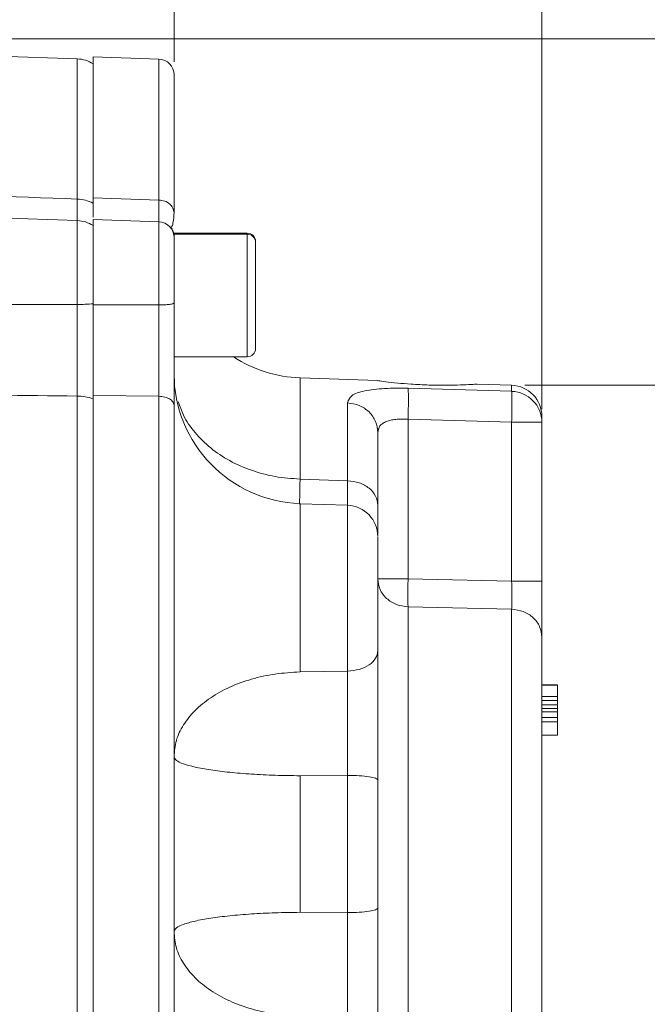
# Model space of a CAD drawing. Header units: inches. Extents: x 0.3 to 33.9, y 0.2 to 21.6.
# Tile 13 of 26: x 25.3 to 27.7, y 8.9 to 12.7. Entities that reach past the tile are written whole.
import ezdxf

# ---------------------------------------------------------------- set-up
doc = ezdxf.new("R2010")
doc.units = ezdxf.units.IN
doc.header["$MEASUREMENT"] = 0
doc.layers.add('SLD-0', color=7, linetype='Continuous', lineweight=15)
doc.styles.add('SLDTEXTSTYLE0', font='TXT', dxfattribs={"width": 0.75})
doc.dimstyles.new('SLDDIMSTYLE0', dxfattribs={"dimtxt": 0.25, "dimasz": 0.13, "dimexe": 0, "dimexo": 0.0625, "dimgap": 0.0625, "dimtad": 0, "dimtih": 1, "dimtoh": 1, "dimrnd": 1e-09, "dimzin": 12, "dimdsep": 46, "dimtxsty": 'SLDTEXTSTYLE0', "dimsah": 1, "dimcen": 0.09, "dimadec": 0, "dimazin": 3, "dimtfac": 1, "dimtofl": 0, "dimtmove": 0, "dimatfit": 3, "dimfxl": 1, "dimfrac": 2, "dimtolj": 1, "dimtzin": 12, "dimarcsym": 0})

# ---------------------------------------------------------------- blocks, each defined once
blk = doc.blocks.new('_D_6')
at = {"layer": 'SLD-0'}
for p, q in [((25.8935, 12.5166), (25.8935, 13.5957)), ((24.2195, 13.5075), (24.1687, 13.5075)), ((24.1687, 13.5075), (24.1687, 13.1106)), ((24.993, 13.5075), (25.0437, 13.5075)), ((25.0437, 13.5075), (25.0437, 13.1106)), ((23.319, 13.4707), (24.0799, 13.4707)), ((25.8935, 13.4707), (25.1325, 13.4707)), ((24.1687, 13.1106), (24.2195, 13.1106)), ((25.0437, 13.1106), (24.993, 13.1106))]:
    blk.add_line(p, q, dxfattribs=at)
for points in [[(23.319, 13.4707), (23.449, 13.4507), (23.449, 13.4907)], [(25.8935, 13.4707), (25.7635, 13.4907), (25.7635, 13.4507)]]:
    blk.add_solid(points, dxfattribs=at)
at = {"layer": 'SLD-0', "char_height": 0.25, "attachment_point": 1, "style": 'SLDTEXTSTYLE0'}
for s, insert in [('2.57', (24.1814, 13.8805, -2.4475)), ('65.4', (24.283, 13.4329, -2.4475))]:
    blk.add_mtext(s, dxfattribs=dict(at, insert=insert))
blk = doc.blocks.new('_D_7')
at = {"layer": 'SLD-0'}
for p, q in [((27.3015, 11.1869), (27.3015, 14.7768)), ((24.8311, 14.6886), (24.7803, 14.6886)), ((24.7803, 14.6886), (24.7803, 14.2917)), ((25.7893, 14.6886), (25.8401, 14.6886)), ((25.8401, 14.6886), (25.8401, 14.2917)), ((23.319, 14.6518), (24.6916, 14.6518)), ((27.3015, 14.6518), (25.9289, 14.6518)), ((24.7803, 14.2917), (24.8311, 14.2917)), ((25.8401, 14.2917), (25.7893, 14.2917))]:
    blk.add_line(p, q, dxfattribs=at)
for points in [[(23.319, 14.6518), (23.449, 14.6318), (23.449, 14.6718)], [(27.3015, 14.6518), (27.1715, 14.6718), (27.1715, 14.6318)]]:
    blk.add_solid(points, dxfattribs=at)
at = {"layer": 'SLD-0', "char_height": 0.25, "attachment_point": 1, "style": 'SLDTEXTSTYLE0'}
for s, insert in [('3.98', (24.8854, 15.0616, -2.4475)), ('101.2', (24.8946, 14.614, -2.4475))]:
    blk.add_mtext(s, dxfattribs=dict(at, insert=insert))
blk = doc.blocks.new('_D_10')
at = {"layer": 'SLD-0'}
for p, q in [((27.2357, 11.2786), (29.0613, 11.2786)), ((28.9363, 11.2786), (28.9363, 8.5626)), ((28.4572, 8.1886), (28.4064, 8.1886)), ((28.4064, 8.1886), (28.4064, 7.7917)), ((29.4154, 8.1886), (29.4662, 8.1886)), ((29.4662, 8.1886), (29.4662, 7.7917)), ((28.4064, 7.7917), (28.4572, 7.7917)), ((29.4662, 7.7917), (29.4154, 7.7917)), ((28.9363, 5.0249), (28.9363, 7.7409)), ((26.866, 5.0249), (29.0613, 5.0249))]:
    blk.add_line(p, q, dxfattribs=at)
for points in [[(28.9363, 11.2786), (28.9163, 11.1486), (28.9563, 11.1486)], [(28.9363, 5.0249), (28.9563, 5.1549), (28.9163, 5.1549)]]:
    blk.add_solid(points, dxfattribs=at)
at = {"layer": 'SLD-0', "char_height": 0.25, "attachment_point": 1, "style": 'SLDTEXTSTYLE0'}
for s, insert in [('6.25', (28.5114, 8.5616, -2.4475)), ('158.8', (28.5206, 8.114, -2.4475))]:
    blk.add_mtext(s, dxfattribs=dict(at, insert=insert))
blk = doc.blocks.new('_D_11')
at = {"layer": 'SLD-0'}
for p, q in [((23.369, 12.6045), (30.951, 12.6045)), ((30.826, 12.6045), (30.826, 9.2256)), ((30.3469, 8.8515), (30.2962, 8.8515)), ((30.2962, 8.8515), (30.2962, 8.4547)), ((31.3051, 8.8515), (31.3559, 8.8515)), ((31.3559, 8.8515), (31.3559, 8.4547)), ((30.2962, 8.4547), (30.3469, 8.4547)), ((31.3559, 8.4547), (31.3051, 8.4547)), ((30.826, 5.0249), (30.826, 8.4039)), ((26.866, 5.0249), (30.951, 5.0249))]:
    blk.add_line(p, q, dxfattribs=at)
for points in [[(30.826, 12.6045), (30.806, 12.4745), (30.846, 12.4745)], [(30.826, 5.0249), (30.846, 5.1549), (30.806, 5.1549)]]:
    blk.add_solid(points, dxfattribs=at)
at = {"layer": 'SLD-0', "char_height": 0.25, "attachment_point": 1, "style": 'SLDTEXTSTYLE0'}
for s, insert in [('7.58', (30.4012, 9.2246, -2.4475)), ('192.5', (30.4104, 8.7769, -2.4475))]:
    blk.add_mtext(s, dxfattribs=dict(at, insert=insert))

msp = doc.modelspace()

# ---------------------------------------------------------------- linework, layer by layer
at = {"color": 7, "linetype": 'Continuous', "lineweight": 15}
for p, q in [((25.5232, 12.5276), (23.319, 12.6045)), ((25.8356, 12.5266), (25.5835, 12.5354)), ((25.5835, 12.5354), (25.5835, 11.9963)), ((25.5232, 11.9086), (23.319, 11.9856)), ((25.8356, 11.9874), (25.5835, 11.9963)), ((25.5835, 11.9963), (25.5835, 11.9758)), ((25.8356, 11.904), (25.5835, 11.9128)), ((25.5835, 11.9128), (25.5835, 11.5858)), ((26.1735, 11.8604), (25.8935, 11.8604)), ((25.8935, 11.8565), (25.8935, 11.859)), ((26.1735, 11.8565), (25.8935, 11.8565)), ((25.8935, 11.3875), (25.8935, 11.8565)), ((26.2055, 11.4195), (26.2055, 11.8245)), ((25.8356, 11.5857), (25.5835, 11.5858)), ((25.8935, 11.3875), (26.1735, 11.3875)), ((25.8959, 11.2787), (25.8935, 11.3281)), ((25.8957, 11.2923), (25.8935, 11.3106)), ((26.6723, 11.2965), (26.376, 11.3069)), ((26.7893, 11.2668), (27.1857, 11.2553)), ((27.1857, 11.2786), (27.0543, 11.2832)), ((25.5232, 7.8117), (25.5232, 11.2374)), ((25.8356, 11.2364), (25.5835, 11.239)), ((25.5835, 11.239), (25.5835, 7.8054)), ((25.8356, 11.2364), (25.8356, 7.808)), ((26.5577, 10.9131), (26.5577, 11.2109)), ((27.3015, 11.1369), (27.3015, 11.1587)), ((26.7893, 11.1485), (26.7893, 10.5373)), ((26.7893, 11.1485), (27.1857, 11.1368)), ((27.1857, 10.5288), (27.1857, 11.1368)), ((27.3015, 11.1369), (27.3015, 10.5289)), ((26.376, 10.9195), (26.5577, 10.9131)), ((26.5577, 10.8191), (26.376, 10.8254)), ((26.7893, 10.5373), (27.1857, 10.5288)), ((26.7893, 10.4305), (27.1857, 10.4216)), ((26.376, 10.1815), (26.5577, 10.1847)), ((27.3015, 10.1327), (27.3615, 10.1327)), ((27.3615, 10.1316), (27.3015, 10.1316)), ((27.3015, 10.1311), (27.3615, 10.1311)), ((27.3615, 10.131), (27.3015, 10.131)), ((27.3015, 10.1307), (27.3615, 10.1307)), ((27.3015, 10.1302), (27.3615, 10.1302)), ((27.3015, 10.0876), (27.3615, 10.0876)), ((27.3015, 10.0725), (27.3615, 10.0725)), ((27.3015, 10.0553), (27.3615, 10.0553)), ((27.3015, 10.0553), (27.3615, 10.0553)), ((27.3015, 10.0417), (27.3615, 10.0417)), ((27.3615, 10.0285), (27.3015, 10.0285)), ((27.3615, 10.0065), (27.3015, 10.0065)), ((27.3615, 9.9901), (27.3015, 9.9901)), ((27.3015, 9.9393), (27.3615, 9.9393)), ((26.5577, 9.7855), (26.376, 9.7842)), ((26.376, 9.7842), (26.376, 9.2616)), ((26.5577, 9.2603), (26.5577, 9.7855)), ((26.376, 9.2616), (26.5577, 9.2603))]:
    msp.add_line(p, q, dxfattribs=at)
at = {"color": 8, "linetype": 'Continuous', "lineweight": 15}
for p, q in [((25.5232, 11.9912), (25.5232, 12.5276)), ((25.8356, 12.5266), (25.8356, 11.9874)), ((25.5232, 11.5875), (25.5232, 11.9086)), ((25.8356, 11.904), (25.8356, 11.5857)), ((26.1735, 11.8565), (26.1735, 11.8604)), ((26.1735, 11.3875), (26.1735, 11.8565)), ((26.376, 11.3069), (26.376, 10.9195)), ((27.1857, 11.2553), (27.1857, 11.2786)), ((26.376, 10.8254), (26.376, 10.1815)), ((26.5577, 10.1847), (26.5577, 10.8191)), ((26.7893, 10.4305), (26.7893, 8.5067)), ((27.1857, 10.4216), (27.1857, 8.5205))]:
    msp.add_line(p, q, dxfattribs=at)
at = {"color": 7, "linetype": 'Continuous', "lineweight": 15}
for centre, radius, start, end in [((25.519, 12.4076), 0.12, 57.4864, 88), ((25.8335, 12.4666), 0.06, 0, 88), ((25.5198, 11.8522), 0.139, 62.7513, 88.6213), ((25.519, 11.7887), 0.12, 57.4864, 88), ((25.8335, 11.844), 0.06, 360, 88), ((25.8335, 11.848), 0.06, 0, 36.9168), ((26.1735, 11.8284), 0.032, 0, 90), ((26.1735, 11.8245), 0.032, 0, 90), ((25.5215, 12.3745), 0.7869, 270.1195, 274.5154), ((26.1735, 11.4195), 0.032, 270, 0), ((26.3935, 11.8066), 0.5, 236.9475, 268), ((26.3935, 11.3251), 0.5, 180, 268), ((27.1815, 11.1587), 0.12, 0, 88), ((25.5207, 11.0481), 0.1893, 70.6431, 89.2618), ((27.1823, 11.1362), 0.1191, 0.3684, 88.3986), ((27.2139, 41.5836), 30.4468, 269.94676, 270.1647), ((26.5535, 10.6992), 0.12, 0, 88)]:
    msp.add_arc(centre, radius, start, end, dxfattribs=at)
for points, knots in [([(25.8935, 12.4666), (25.8935, 12.4634), (25.8935, 12.4571), (25.8935, 12.4075), (25.8935, 12.3303), (25.8935, 12.2246), (25.8935, 12.096), (25.8935, 11.9905), (25.8935, 11.9382)], [0, 0, 0, 0, 0.171594, 0.342271, 0.511803, 0.677326, 0.840122, 1, 1, 1, 1]), ([(23.319, 12.0686), (23.8047, 12.0516), (24.5395, 12.0258), (25.2742, 11.9999), (25.5232, 11.9912)], [0, 0, 0, 0, 0.661168, 1, 1, 1, 1]), ([(25.5835, 11.9963), (25.5835, 11.9797), (25.5835, 11.9488), (25.5835, 11.9263), (25.5835, 11.9219), (25.5835, 11.9219)], [0, 0, 0, 0, 0.538232, 0.996679, 1, 1, 1, 1]), ([(25.8935, 11.9382), (25.8926, 11.9445), (25.8909, 11.9571), (25.8776, 11.9732), (25.8585, 11.9846), (25.8432, 11.9865), (25.8356, 11.9874)], [0, 0, 0, 0, 0.250001, 0.5, 0.750001, 1, 1, 1, 1]), ([(25.8817, 11.8836), (25.8831, 11.8844), (25.8869, 11.8866), (25.8903, 11.9019), (25.8931, 11.9198), (25.8934, 11.9322), (25.8935, 11.9376)], [0, 0, 0, 0, 0.19999, 0.557474, 0.808092, 1, 1, 1, 1]), ([(25.8935, 11.8426), (25.8935, 11.843), (25.8935, 11.844), (25.8935, 11.8335), (25.8935, 11.812), (25.8935, 11.7801), (25.8935, 11.7404), (25.8935, 11.6941), (25.8935, 11.6439), (25.8935, 11.6101), (25.8935, 11.5934)], [0, 0, 0, 0, 0.057744, 0.193866, 0.329989, 0.462578, 0.595166, 0.731289, 0.867412, 1, 1, 1, 1]), ([(23.319, 11.5901), (23.7081, 11.5894), (24.4429, 11.5881), (25.1776, 11.5877), (25.5232, 11.5875)], [0, 0, 0, 0, 0.5296757, 1, 1, 1, 1]), ([(25.5232, 11.2374), (25.5232, 11.2631), (25.5234, 11.3154), (25.5235, 11.4029), (25.5234, 11.495), (25.5232, 11.5563), (25.5232, 11.5875)], [0, 0, 0, 0, 0.2457241, 0.5000017, 0.7457236, 1, 1, 1, 1]), ([(25.5835, 11.59), (25.5835, 11.5613), (25.5835, 11.5031), (25.5835, 11.4163), (25.5835, 11.3319), (25.5835, 11.2694), (25.5835, 11.2358), (25.5835, 11.2267)], [0, 0, 0, 0, 0.225412, 0.457361, 0.682763, 0.914702, 1, 1, 1, 1]), ([(25.5835, 11.5858), (25.5835, 11.5533), (25.5835, 11.4932), (25.5835, 11.4054), (25.5835, 11.32), (25.5835, 11.2673), (25.5835, 11.239)], [0, 0, 0, 0, 0.266854, 0.494132, 0.728007, 1, 1, 1, 1]), ([(25.8935, 11.5934), (25.8926, 11.5924), (25.8909, 11.5904), (25.8776, 11.5879), (25.8585, 11.5861), (25.8432, 11.5858), (25.8356, 11.5857)], [0, 0, 0, 0, 0.249998, 0.5, 0.750001, 1, 1, 1, 1]), ([(25.8356, 11.5857), (25.8356, 11.5579), (25.8357, 11.5082), (25.8357, 11.4419), (25.8357, 11.3872), (25.8357, 11.3441), (25.8357, 11.3031), (25.8356, 11.2686), (25.8356, 11.2459), (25.8356, 11.2364)], [0, 0, 0, 0, 0.227167, 0.405662, 0.543405, 0.681946, 0.778223, 0.906866, 1, 1, 1, 1]), ([(25.8935, 11.5934), (25.8935, 11.5591), (25.8935, 11.4905), (25.8935, 11.3883), (25.8935, 11.2899), (25.8935, 11.2315), (25.8935, 11.2022)], [0, 0, 0, 0, 0.2500054, 0.5000378, 0.7499992, 1, 1, 1, 1]), ([(26.5577, 11.2109), (26.5608, 11.2208), (26.567, 11.2403), (26.6104, 11.2555), (26.6572, 11.263), (26.6981, 11.2663), (26.7426, 11.2677), (26.7738, 11.2671), (26.7893, 11.2668)], [0, 0, 0, 0, 0.257226, 0.510047, 0.635106, 0.757972, 0.879732, 1, 1, 1, 1]), ([(26.7495, 11.2867), (26.7333, 11.2885), (26.7008, 11.2921), (26.6739, 11.296), (26.6728, 11.2962), (26.6723, 11.2963)], [0, 0, 0, 0, 0.35894, 0.717952, 1, 1, 1, 1]), ([(27.0543, 11.2829), (27.0544, 11.2829), (27.0546, 11.2829), (27.0316, 11.2814), (26.9911, 11.2795), (26.9349, 11.2783), (26.8688, 11.2791), (26.8034, 11.2822), (26.7662, 11.2853), (26.7495, 11.2867)], [0, 0, 0, 0, 0.09841, 0.241337, 0.387506, 0.540361, 0.700343, 0.8655, 1, 1, 1, 1]), ([(26.7893, 11.2668), (26.7896, 11.263), (26.7904, 11.2553), (26.7907, 11.2273), (26.7904, 11.1905), (26.7896, 11.1625), (26.7893, 11.1485)], [0, 0, 0, 0, 0.250114, 0.5, 0.749886, 1, 1, 1, 1]), ([(25.5232, 11.2374), (25.1172, 11.2417), (24.3825, 11.2494), (23.6477, 11.2572), (23.319, 11.2607)], [0, 0, 0, 0, 0.55255, 1, 1, 1, 1]), ([(25.8935, 11.2022), (25.8926, 11.2066), (25.8909, 11.2154), (25.8776, 11.2265), (25.8585, 11.2345), (25.8432, 11.2358), (25.8356, 11.2364)], [0, 0, 0, 0, 0.249998, 0.499999, 0.750001, 1, 1, 1, 1]), ([(27.1857, 11.1368), (27.186, 11.1504), (27.1868, 11.1785), (27.187, 11.2134), (27.1869, 11.2358), (27.1864, 11.2493), (27.1859, 11.2532), (27.1857, 11.2553)], [0, 0, 0, 0, 0.241771, 0.499322, 0.700331, 0.837916, 1, 1, 1, 1]), ([(25.8935, 11.2022), (25.8935, 11.1224), (25.8935, 10.9614), (25.8935, 10.6994), (25.8935, 10.4217), (25.8935, 10.1298), (25.8935, 9.8281), (25.8935, 9.5218), (25.8935, 9.2155), (25.8935, 8.9138), (25.8935, 8.6221), (25.8935, 8.3446), (25.8935, 8.0829), (25.8935, 7.922), (25.8935, 7.8423)], [0, 0, 0, 0, 0.079937, 0.161332, 0.244098, 0.328859, 0.414198, 0.5, 0.585797, 0.671136, 0.755901, 0.838663, 0.920061, 1, 1, 1, 1]), ([(26.376, 10.9195), (26.3441, 10.9217), (26.2803, 10.9263), (26.1888, 10.951), (26.1049, 10.988), (26.0315, 11.037), (25.9719, 11.0962), (25.93, 11.1564), (25.9162, 11.1981), (25.9104, 11.2154)], [0, 0, 0, 0, 0.148918, 0.297836, 0.446754, 0.595672, 0.74459, 0.893508, 1, 1, 1, 1]), ([(26.5577, 11.2109), (26.573, 11.2088), (26.6036, 11.2045), (26.6417, 11.178), (26.6683, 11.1409), (26.6717, 11.1117), (26.6735, 11.0971)], [0, 0, 0, 0, 0.25, 0.5, 0.75, 1, 1, 1, 1]), ([(26.6735, 11.0971), (26.6749, 11.1062), (26.6771, 11.1197), (26.6914, 11.1327), (26.7053, 11.14), (26.7226, 11.1451), (26.7424, 11.1481), (26.765, 11.1495), (26.7811, 11.1488), (26.7893, 11.1485)], [0, 0, 0, 0, 0.2649375, 0.3922125, 0.5168108, 0.6329755, 0.7516967, 0.8737887, 1, 1, 1, 1]), ([(26.6735, 10.8193), (26.6735, 10.8582), (26.6735, 10.9358), (26.6735, 11.0292), (26.6735, 11.0745), (26.6735, 11.0971)], [0, 0, 0, 0, 0.3332602, 0.6667562, 1, 1, 1, 1]), ([(26.3744, 10.8236), (26.3743, 10.8243), (26.3742, 10.8294), (26.3746, 10.8596), (26.3755, 10.8995), (26.376, 10.9195)], [0, 0, 0, 0, 0.073063, 0.536501, 1, 1, 1, 1]), ([(26.5577, 10.9131), (26.573, 10.9113), (26.6036, 10.9078), (26.6417, 10.886), (26.6683, 10.8554), (26.6717, 10.8314), (26.6735, 10.8193)], [0, 0, 0, 0, 0.25, 0.5, 0.75, 1, 1, 1, 1]), ([(26.6735, 10.8193), (26.6735, 10.7935), (26.6735, 10.7445), (26.6735, 10.7194), (26.6735, 10.7076)], [0, 0, 0, 0, 0.528222, 1, 1, 1, 1]), ([(26.6735, 10.2629), (26.6735, 10.2845), (26.6735, 10.3287), (26.6735, 10.4101), (26.6735, 10.4928), (26.6735, 10.5688), (26.6735, 10.633), (26.6735, 10.6779), (26.6735, 10.6997), (26.6735, 10.6971), (26.6735, 10.6964)], [0, 0, 0, 0, 0.131859, 0.270236, 0.408614, 0.540472, 0.672331, 0.810709, 0.949086, 1, 1, 1, 1]), ([(26.7893, 10.5373), (26.774, 10.5373), (26.7434, 10.5373), (26.7052, 10.5373), (26.6786, 10.5373), (26.6752, 10.5372), (26.6735, 10.5372)], [0, 0, 0, 0, 0.2500004, 0.4999997, 0.7500002, 1, 1, 1, 1]), ([(26.6735, 10.5372), (26.6752, 10.5235), (26.6786, 10.4962), (26.7052, 10.4614), (26.7434, 10.4365), (26.774, 10.4325), (26.7893, 10.4305)], [0, 0, 0, 0, 0.25, 0.5, 0.75, 1, 1, 1, 1]), ([(26.7893, 10.5373), (26.7891, 10.5263), (26.7887, 10.5044), (26.7885, 10.474), (26.7887, 10.4479), (26.7891, 10.4363), (26.7893, 10.4305)], [0, 0, 0, 0, 0.2500447, 0.4999995, 0.7499553, 1, 1, 1, 1]), ([(27.3015, 10.5289), (27.2997, 10.5289), (27.2963, 10.5289), (27.2697, 10.5289), (27.2316, 10.5288), (27.201, 10.5288), (27.1857, 10.5288)], [0, 0, 0, 0, 0.25, 0.5, 0.75, 1, 1, 1, 1]), ([(27.1857, 10.5288), (27.1859, 10.5145), (27.1863, 10.4904), (27.1864, 10.4597), (27.1862, 10.437), (27.1858, 10.4266), (27.1857, 10.4216)], [0, 0, 0, 0, 0.322494, 0.543184, 0.777778, 1, 1, 1, 1]), ([(27.3015, 10.5289), (27.3015, 10.5068), (27.3015, 10.4626), (27.3015, 10.4016), (27.3015, 10.349), (27.3015, 10.326), (27.3015, 10.3144)], [0, 0, 0, 0, 0.249845, 0.499687, 0.749639, 1, 1, 1, 1]), ([(27.3015, 10.3144), (27.2997, 10.3282), (27.2963, 10.3556), (27.2697, 10.3906), (27.2316, 10.4155), (27.201, 10.4196), (27.1857, 10.4216)], [0, 0, 0, 0, 0.2499997, 0.4999994, 0.7500001, 1, 1, 1, 1]), ([(27.3015, 10.3144), (27.3015, 10.2914), (27.3015, 10.2445), (27.3015, 10.1479), (27.3015, 10.0324), (27.3015, 9.8996), (27.3015, 9.7557), (27.3015, 9.6072), (27.3015, 9.4606), (27.3015, 9.3192), (27.3015, 9.183), (27.3015, 9.0527), (27.3015, 8.932), (27.3015, 8.8271), (27.3015, 8.7429), (27.3015, 8.6832), (27.3015, 8.6469), (27.3015, 8.6426), (27.3015, 8.6405)], [0, 0, 0, 0, 0.059446, 0.121453, 0.185292, 0.250088, 0.314884, 0.378723, 0.440729, 0.500175, 0.559621, 0.621628, 0.685467, 0.750263, 0.815059, 0.878898, 0.940904, 1, 1, 1, 1]), ([(26.5577, 10.1847), (26.573, 10.1862), (26.6036, 10.1891), (26.6417, 10.2073), (26.6683, 10.2328), (26.6717, 10.2528), (26.6735, 10.2629)], [0, 0, 0, 0, 0.25, 0.5, 0.75, 1, 1, 1, 1]), ([(26.6735, 9.7679), (26.6735, 9.8122), (26.6735, 9.9008), (26.6735, 10.0325), (26.6735, 10.157), (26.6735, 10.2276), (26.6735, 10.2629)], [0, 0, 0, 0, 0.250628, 0.501002, 0.750578, 1, 1, 1, 1]), ([(26.376, 10.1815), (26.3441, 10.1796), (26.2803, 10.1759), (26.1889, 10.1553), (26.1049, 10.1247), (26.0316, 10.0839), (25.9715, 10.0349), (25.9272, 9.9794), (25.8988, 9.9193), (25.8952, 9.8778), (25.8935, 9.857)], [0, 0, 0, 0, 0.125, 0.25, 0.375, 0.5, 0.625, 0.75, 0.875, 1, 1, 1, 1]), ([(26.5577, 9.7855), (26.5577, 9.7987), (26.5578, 9.8302), (26.5579, 9.8708), (26.558, 9.9085), (26.5581, 9.9419), (26.5581, 9.9971), (26.5581, 10.0605), (26.5579, 10.1292), (26.5577, 10.1653), (26.5577, 10.1847)], [0, 0, 0, 0, 0.0933247, 0.2222907, 0.2833684, 0.3578624, 0.4575839, 0.6774427, 0.8269252, 1, 1, 1, 1]), ([(27.3615, 10.0876), (27.3615, 10.0887), (27.3615, 10.0933), (27.3615, 10.103), (27.3615, 10.1166), (27.3615, 10.1274), (27.3615, 10.1294), (27.3615, 10.1302)], [0, 0, 0, 0, 0.04482, 0.175114, 0.424425, 0.780644, 1, 1, 1, 1]), ([(27.3615, 10.0876), (27.3615, 10.0862), (27.3615, 10.0829), (27.3615, 10.0783), (27.3615, 10.0748), (27.3615, 10.0729), (27.3615, 10.0726), (27.3615, 10.0725)], [0, 0, 0, 0, 0.191312, 0.46246, 0.755436, 0.899597, 1, 1, 1, 1]), ([(27.3615, 10.0575), (27.3615, 10.0591), (27.3615, 10.0625), (27.3615, 10.0682), (27.3615, 10.0722), (27.3615, 10.0725)], [0, 0, 0, 0, 0.43629, 0.958948, 1, 1, 1, 1]), ([(27.3615, 10.0417), (27.3615, 10.0426), (27.3615, 10.0447), (27.3615, 10.0483), (27.3615, 10.0519), (27.3615, 10.0547), (27.3615, 10.0551), (27.3615, 10.0553)], [0, 0, 0, 0, 0.104069, 0.25608, 0.507447, 0.772478, 1, 1, 1, 1]), ([(27.3615, 10.0285), (27.3615, 10.0286), (27.3615, 10.029), (27.3615, 10.0315), (27.3615, 10.0349), (27.3615, 10.0386), (27.3615, 10.0408), (27.3615, 10.0417)], [0, 0, 0, 0, 0.17705, 0.431904, 0.692916, 0.862698, 1, 1, 1, 1]), ([(27.3615, 10.0065), (27.3615, 10.0066), (27.3615, 10.0106), (27.3615, 10.0175), (27.3615, 10.0249), (27.3615, 10.0289), (27.3615, 10.0294), (27.3615, 10.0295)], [0, 0, 0, 0, 0.008209, 0.316476, 0.635135, 0.85607, 1, 1, 1, 1]), ([(27.3615, 9.9901), (27.3615, 9.9915), (27.3615, 9.9949), (27.3615, 10), (27.3615, 10.0041), (27.3615, 10.0062), (27.3615, 10.0064), (27.3615, 10.0065)], [0, 0, 0, 0, 0.170528, 0.405106, 0.725021, 0.902485, 1, 1, 1, 1]), ([(27.3615, 9.9393), (27.3615, 9.9398), (27.3615, 9.9414), (27.3615, 9.9518), (27.3615, 9.9659), (27.3615, 9.9787), (27.3615, 9.9856), (27.3615, 9.9891), (27.3615, 9.9901)], [0, 0, 0, 0, 0.144908, 0.42914, 0.737487, 0.875606, 0.96337, 1, 1, 1, 1]), ([(25.8935, 9.857), (25.8952, 9.8523), (25.8988, 9.843), (25.9272, 9.8295), (25.9715, 9.8171), (26.0316, 9.8061), (26.1049, 9.7969), (26.1889, 9.7901), (26.2803, 9.7855), (26.3441, 9.7846), (26.376, 9.7842)], [0, 0, 0, 0, 0.125, 0.25, 0.375, 0.5, 0.625, 0.75, 0.875, 1, 1, 1, 1]), ([(26.6735, 9.7679), (26.6717, 9.7701), (26.6683, 9.7746), (26.6417, 9.7804), (26.6036, 9.7845), (26.573, 9.7852), (26.5577, 9.7855)], [0, 0, 0, 0, 0.249999, 0.499999, 0.75, 1, 1, 1, 1]), ([(26.6735, 9.2781), (26.6735, 9.3598), (26.6735, 9.523), (26.6735, 9.6862), (26.6735, 9.7679)], [0, 0, 0, 0, 0.5, 1, 1, 1, 1]), ([(26.5577, 9.2603), (26.573, 9.2606), (26.6036, 9.2613), (26.6417, 9.2655), (26.6683, 9.2713), (26.6717, 9.2758), (26.6735, 9.2781)], [0, 0, 0, 0, 0.25, 0.500001, 0.75, 1, 1, 1, 1]), ([(26.6735, 8.7829), (26.6735, 8.8182), (26.6735, 8.8889), (26.6735, 9.0135), (26.6735, 9.1452), (26.6735, 9.2338), (26.6735, 9.2781)], [0, 0, 0, 0, 0.249422, 0.498998, 0.749373, 1, 1, 1, 1]), ([(26.376, 9.2616), (26.3441, 9.2612), (26.2803, 9.2603), (26.1889, 9.2556), (26.1049, 9.2487), (26.0316, 9.2394), (25.9715, 9.2283), (25.9272, 9.2157), (25.8988, 9.202), (25.8952, 9.1926), (25.8935, 9.1879)], [0, 0, 0, 0, 0.125, 0.25, 0.375, 0.5, 0.625, 0.75, 0.875, 1, 1, 1, 1]), ([(26.5577, 8.8609), (26.5577, 8.8803), (26.5579, 8.9165), (26.5581, 8.9852), (26.5581, 9.0486), (26.5581, 9.1039), (26.558, 9.1373), (26.5579, 9.175), (26.5578, 9.2156), (26.5577, 9.2471), (26.5577, 9.2603)], [0, 0, 0, 0, 0.173075, 0.322557, 0.542416, 0.642138, 0.716632, 0.777709, 0.906675, 1, 1, 1, 1]), ([(25.8935, 9.1879), (25.8952, 9.1671), (25.8988, 9.1257), (25.9272, 9.0657), (25.9715, 9.0103), (26.0316, 8.9614), (26.1049, 8.9208), (26.1889, 8.8902), (26.2803, 8.8697), (26.3441, 8.8659), (26.376, 8.864)], [0, 0, 0, 0, 0.125, 0.25, 0.375, 0.5, 0.625, 0.75, 0.875, 1, 1, 1, 1])]:
    msp.add_open_spline(points, degree=3, knots=knots, dxfattribs=at)
at = {"color": 8, "linetype": 'Continuous', "lineweight": 15}
for points, knots in [([(25.5233, 11.9036), (25.5233, 11.9031), (25.5234, 11.9008), (25.5235, 11.9139), (25.5234, 11.9422), (25.5232, 11.9747), (25.5232, 11.9912)], [0, 0, 0, 0, 0.083995, 0.392794, 0.691203, 1, 1, 1, 1]), ([(25.8356, 11.9874), (25.8356, 11.9811), (25.8356, 11.9661), (25.8357, 11.9477), (25.8357, 11.9301), (25.8357, 11.915), (25.8357, 11.9062), (25.8357, 11.9039), (25.8357, 11.9034)], [0, 0, 0, 0, 0.145946, 0.3475356, 0.498407, 0.7155084, 0.9313586, 1, 1, 1, 1]), ([(25.8916, 11.8554), (25.8911, 11.8599), (25.8899, 11.8703), (25.8833, 11.8785), (25.8794, 11.8832)], [0, 0, 0, 0, 0.429569, 1, 1, 1, 1]), ([(26.5581, 10.8196), (26.5581, 10.8265), (26.558, 10.839), (26.5579, 10.8712), (26.5577, 10.8985), (26.5577, 10.9131)], [0, 0, 0, 0, 0.358228, 0.655644, 1, 1, 1, 1])]:
    msp.add_open_spline(points, degree=3, knots=knots, dxfattribs=at)

# ---------------------------------------------------------------- dimensions: what is measured, and where the dimension line sits
at = {"layer": 'SLD-0'}
for base, p2, picture, middle in [((25.8935, 13.4707), (25.8935, 12.4666), '_D_6', (24.6062, 13.4707)), ((27.3015, 14.6518), (27.3015, 11.1369), '_D_7', (25.3102, 14.6518))]:
    dim = msp.add_linear_dim(base=base, p1=(23.319, 15.9322), p2=p2, dimstyle='SLDDIMSTYLE0', dxfattribs=at)
    dim.commit()
    dim.dimension.update_dxf_attribs({"geometry": picture, "text_midpoint": middle, "dimtype": 160})
for base, p2, picture, middle in [((30.826, 12.6045), (23.319, 12.6045), '_D_11', (30.826, 8.8147)), ((28.9363, 11.2786), (27.1857, 11.2786), '_D_10', (28.9363, 8.1518))]:
    dim = msp.add_linear_dim(base=base, p1=(26.816, 5.0249), p2=p2, angle=90, dimstyle='SLDDIMSTYLE0', dxfattribs=at)
    dim.commit()
    dim.dimension.update_dxf_attribs({"geometry": picture, "text_midpoint": middle, "dimtype": 160})

doc.saveas('drawing.dxf')
